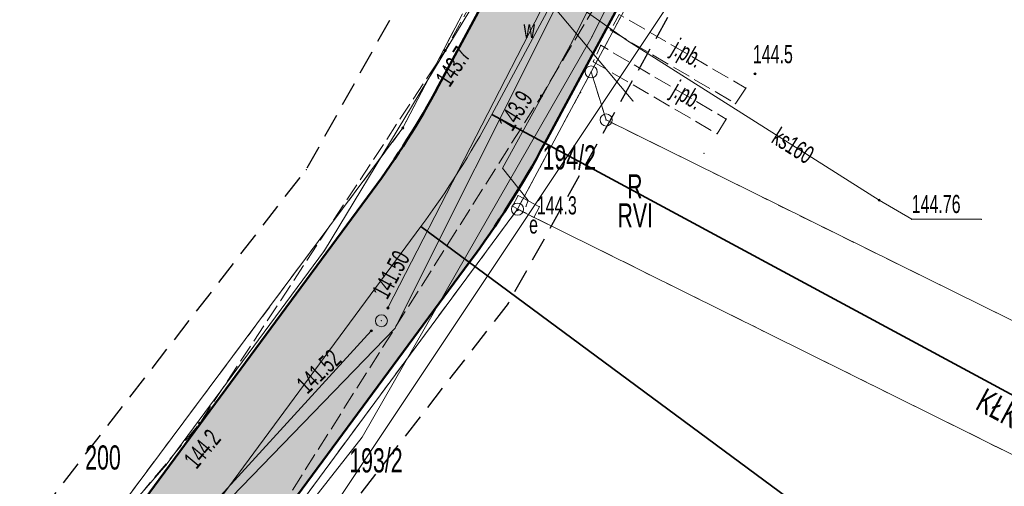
# Model space of a CAD drawing. Extents: x 6456700 to 6518119, y 5963420 to 5980059.
# Tile 151 of 256: x 6512324 to 6512365, y 5966060 to 5966080. Entities that reach past the tile are written whole.
import ezdxf
from ezdxf.enums import TextEntityAlignment as Align

# ---------------------------------------------------------------- set-up
doc = ezdxf.new("R2010")
doc.units = 0
doc.header["$MEASUREMENT"] = 0
for name, pattern in [('L_0_03', [1, 0.5, -0.5]), ('L_0_04', [1.5, 1, -0.5]), ('L_0_52', [1, 0.75, -0.25])]:
    doc.linetypes.add(name, pattern=pattern)
doc.layers.get('0').update_dxf_attribs({"color": 2, "linetype": 'CONTINUOUS', "lineweight": 5})
for name, color, linetype, lineweight in [('18mm Kreska ciągła', 7, 'CONTINUOUS', 18), ('202_punkt_graniczny', 7, 'CONTINUOUS', 18), ('203_punkt_graniczny', 7, 'CONTINUOUS', 18), ('209_oznaczenie_konturu_klasyfikacyjnego', 96, 'CONTINUOUS', 18), ('210_oznaczenie_konturu_uzytku_gruntowego', 96, 'CONTINUOUS', 18), ('211_numer_dzialki_ewidencyjnej', 7, 'CONTINUOUS', 18), ('218_kontur_uzytku_gruntowego', 96, 'L_0_03', 18), ('219_dzialka_ewidencyjna', 7, 'CONTINUOUS', 18), ('35mm Ciągła', 7, 'CONTINUOUS', 35), ('50mm Kreska ciągła', 7, 'CONTINUOUS', 50), ('9mm Kreska ciągła', 252, 'CONTINUOUS', 9), ('jezdnia', 7, 'CONTINUOUS', 18), ('jezdnia_Atr17', 7, 'CONTINUOUS', 18), ('komora_podziemna_Atr17', 7, 'CONTINUOUS', 18), ('ogrodzenie_trwale', 7, 'CONTINUOUS', 18), ('pikieta_naturalna', 7, 'CONTINUOUS', 18), ('pikieta_naturalna_Atr2', 7, 'CONTINUOUS', 18), ('przewod_elektroenergetyczny_niskiego_napiecia', 7, 'CONTINUOUS', 18), ('przewod_elektroenergetyczny_podziemny', 7, 'CONTINUOUS', 18), ('przewod_kanalizacyjny', 7, 'CONTINUOUS', 18), ('przewod_kanalizacyjny_Atr1', 7, 'CONTINUOUS', 18), ('przewod_telekomunikacyjny_podziemny', 7, 'CONTINUOUS', 18), ('przewod_wodociagowy', 7, 'CONTINUOUS', 18), ('rzedna', 7, 'CONTINUOUS', 18), ('rzedna_Atr2', 7, 'CONTINUOUS', 18), ('studnia_kanalizacyjna', 7, 'CONTINUOUS', 18), ('szafa_elektroenergetyczna_lub_kontener', 7, 'CONTINUOUS', 18), ('szafa_elektroenergetyczna_lub_kontener_Atr17', 7, 'CONTINUOUS', 18), ('Zakres', 7, 'CONTINUOUS', 18)]:
    doc.layers.add(name, color=color, linetype=linetype, lineweight=lineweight)
doc.styles.get("Standard").update_dxf_attribs({"font": 'txt', "width": 0.75})
doc.styles.add('Znaczniki', font='GOTHIC.TTF', dxfattribs={"width": 0.7})

# ---------------------------------------------------------------- blocks, each defined once
blk = doc.blocks.new('mdcp_nowa')
at = {"layer": '203_punkt_graniczny', "linetype": 'Continuous', "lineweight": 18}
blk.add_hatch(color=18, dxfattribs=at).paths.add_polyline_path([(6495071.51, 5982526.275, 1), (6495071.51, 5982526.365, 1)])
at = {"layer": 'pikieta_naturalna', "linetype": 'Continuous', "lineweight": 18}
for points in [[(6495073.26, 5982529.475, 1), (6495073.26, 5982529.565, 1)], [(6495086.1, 5982528.515, 1), (6495086.1, 5982528.605, 1)], [(6495077.25, 5982527.595, 1), (6495077.25, 5982527.685, 1)], [(6495076.26, 5982522.885, 1), (6495076.26, 5982522.975, 1)], [(6495063.09, 5982514.045, 1), (6495063.09, 5982514.135, 1)]]:
    blk.add_hatch(color=18, dxfattribs=at).paths.add_polyline_path(points)
at = {"layer": 'rzedna', "linetype": 'Continuous', "lineweight": 18}
for color, points in [(34, [(6495091.24, 5982523.285, 1), (6495091.24, 5982523.375, 1)]), (18, [(6495070.89, 5982518.825, 1), (6495070.89, 5982518.915, 1)]), (18, [(6495070.2, 5982517.875, 1), (6495070.2, 5982517.965, 1)])]:
    blk.add_hatch(color=color, dxfattribs=at).paths.add_polyline_path(points)
at = {"layer": '202_punkt_graniczny', "color": 7, "linetype": 'Continuous', "lineweight": 18}
for centre in [(6495079.31, 5982528.64), (6495079.93, 5982526.65), (6495076.26, 5982522.96)]:
    blk.add_circle(centre, 0.25, dxfattribs=at)
at = {"layer": '202_punkt_graniczny'}
for p in [(6495079.31, 5982528.64), (6495079.93, 5982526.65), (6495076.26, 5982522.96)]:
    blk.add_point(p, dxfattribs=at)
at = {"layer": '203_punkt_graniczny', "color": 7, "linetype": 'Continuous', "lineweight": 18}
blk.add_circle((6495071.51, 5982526.32), 0.045, dxfattribs=at)
at = {"layer": '203_punkt_graniczny'}
blk.add_point((6495071.51, 5982526.32), dxfattribs=at)
at = {"layer": '218_kontur_uzytku_gruntowego', "lineweight": 18, "flags": 128}
for points in [[(6495090.48, 5982549.39), (6495079.31, 5982528.64)], [(6495071.51, 5982526.32), (6495073.98, 5982531.05)], [(6495079.31, 5982528.64), (6495076.26, 5982522.96)], [(6495079.93, 5982526.65), (6495079.31, 5982528.64)], [(6495117.1, 5982508.3), (6495079.93, 5982526.65)], [(6495057.92, 5982508.1), (6495071.51, 5982526.32)], [(6495076.26, 5982522.96), (6495062.14, 5982503.85)], [(6495112.45, 5982505.02), (6495076.26, 5982522.96)]]:
    blk.add_lwpolyline(points, dxfattribs=at)
at = {"layer": '218_kontur_uzytku_gruntowego'}
for p in [(6495079.31, 5982528.64), (6495079.31, 5982528.64), (6495079.31, 5982528.64), (6495079.31, 5982528.64), (6495079.31, 5982528.64), (6495079.31, 5982528.64), (6495079.93, 5982526.65), (6495079.93, 5982526.65), (6495079.93, 5982526.65), (6495079.93, 5982526.65), (6495071.51, 5982526.32), (6495071.51, 5982526.32), (6495071.51, 5982526.32), (6495071.51, 5982526.32), (6495076.26, 5982522.96), (6495076.26, 5982522.96), (6495076.26, 5982522.96), (6495076.26, 5982522.96), (6495076.26, 5982522.96), (6495076.26, 5982522.96)]:
    blk.add_point(p, dxfattribs=at)
at = {"layer": '219_dzialka_ewidencyjna', "color": 3, "linetype": 'Continuous', "lineweight": 18, "flags": 128}
for points in [[(6495090.48, 5982549.39), (6495079.31, 5982528.64)], [(6495071.51, 5982526.32), (6495073.98, 5982531.05)], [(6495076.26, 5982522.96), (6495079.31, 5982528.64)], [(6495079.31, 5982528.64), (6495079.93, 5982526.65)], [(6495079.93, 5982526.65), (6495117.1, 5982508.3)], [(6495057.92, 5982508.1), (6495071.51, 5982526.32)], [(6495076.26, 5982522.96), (6495062.14, 5982503.85)], [(6495076.26, 5982522.96), (6495112.45, 5982505.02)]]:
    blk.add_lwpolyline(points, dxfattribs=at)
at = {"layer": '219_dzialka_ewidencyjna', "color": 3}
for p in [(6495079.31, 5982528.64), (6495079.31, 5982528.64), (6495079.31, 5982528.64), (6495079.93, 5982526.65), (6495079.93, 5982526.65), (6495071.51, 5982526.32), (6495071.51, 5982526.32), (6495076.26, 5982522.96), (6495076.26, 5982522.96), (6495076.26, 5982522.96)]:
    blk.add_point(p, dxfattribs=at)
at = {"layer": 'jezdnia', "color": 7, "linetype": 'L_0_52', "lineweight": 18, "flags": 128}
for points in [[(6495134.37, 5982583.3), (6495113.38, 5982574.25), (6495104.78, 5982567.21), (6495094.42, 5982556.42), (6495077.25, 5982527.64), (6495065.47, 5982509.01), (6495049.82, 5982491.48), (6495035, 5982466.78), (6495029.3, 5982456), (6495014.86, 5982429.39), (6495004.75, 5982409.18), (6494998.73, 5982397.06), (6494987.52, 5982373.63), (6494982.83, 5982364.72), (6494972.31, 5982345.03), (6494970.53, 5982342.23), (6494960.57, 5982327.01), (6494956.04, 5982320.35), (6494947.33, 5982304.72), (6494935.61, 5982281.93), (6494926.04, 5982257.99), (6494919.72, 5982242.45), (6494913.81, 5982225.8), (6494910.48, 5982216.25), (6494906.14, 5982216.99), (6494909.9, 5982227.31), (6494916.12, 5982243.16), (6494921.48, 5982258.77), (6494931.15, 5982282.69), (6494943.64, 5982306.31), (6494959.06, 5982330.89), (6494969.1, 5982347.08), (6494979.83, 5982365.44), (6494985.75, 5982378.98), (6494994.88, 5982398.03), (6495001.66, 5982410.76), (6495011.8, 5982430.8), (6495026, 5982457.23), (6495032.25, 5982468.97), (6495046.11, 5982493.71), (6495063.09, 5982514.09), (6495073.26, 5982529.52), (6495082.96, 5982547.05), (6495093.01, 5982560.56), (6495101.98, 5982569.59), (6495101.3, 5982571.6), (6495108.99, 5982577.59), (6495110.03, 5982578.44), (6495121.58, 5982583.64), (6495122.46, 5982584.02), (6495130.77, 5982587.79), (6495134.82, 5982589.62), (6495140.56, 5982589.08), (6495141.32, 5982585.54)], [(6495085.72, 5982527.97), (6495085.29, 5982527.33), (6495080.11, 5982530.37), (6495080.47, 5982531.02)], [(6495084.91, 5982526.69), (6495084.53, 5982526.08), (6495079.4, 5982529.06), (6495079.71, 5982529.74)]]:
    blk.add_lwpolyline(points, close=True, dxfattribs=at)
at = {"layer": 'jezdnia'}
for p in [(6495080.11, 5982530.37), (6495079.71, 5982529.74), (6495073.26, 5982529.52), (6495079.4, 5982529.06), (6495085.72, 5982527.97), (6495077.25, 5982527.64), (6495085.29, 5982527.33), (6495084.91, 5982526.69), (6495084.53, 5982526.08), (6495063.09, 5982514.09)]:
    blk.add_point(p, dxfattribs=at)
at = {"layer": 'ogrodzenie_trwale'}
for p in [(6495086.1, 5982528.56), (6495078.88, 5982527.78), (6495083.99, 5982525.27), (6495076.26, 5982522.93), (6495076.26, 5982522.93)]:
    blk.add_point(p, dxfattribs=at)
at = {"layer": 'pikieta_naturalna', "color": 7, "linetype": 'Continuous', "lineweight": 18}
for centre in [(6495073.26, 5982529.52), (6495086.1, 5982528.56), (6495077.25, 5982527.64), (6495076.26, 5982522.93), (6495063.09, 5982514.09)]:
    blk.add_circle(centre, 0.045, dxfattribs=at)
at = {"layer": 'pikieta_naturalna'}
for p in [(6495073.26, 5982529.52), (6495086.1, 5982528.56), (6495077.25, 5982527.64), (6495076.26, 5982522.93), (6495063.09, 5982514.09)]:
    blk.add_point(p, dxfattribs=at)
at = {"layer": 'przewod_elektroenergetyczny_niskiego_napiecia', "color": 1, "linetype": 'Continuous', "lineweight": 18, "flags": 128}
blk.add_lwpolyline([(6495064.39, 5982504.27), (6495087.9, 5982539.51)], dxfattribs=at)
at = {"layer": 'przewod_elektroenergetyczny_podziemny', "color": 1, "linetype": 'Continuous', "lineweight": 18, "flags": 128}
blk.add_lwpolyline([(6495076.61, 5982523.07), (6495076.7, 5982523.31), (6495075.64, 5982524.65), (6495078.52, 5982529.88), (6495082.12, 5982537.11), (6495083.68, 5982537.99), (6495085.1, 5982540.65), (6495086.83, 5982539.97)], dxfattribs=at)
at = {"layer": 'przewod_elektroenergetyczny_podziemny'}
for p in [(6495078.52, 5982529.88), (6495075.64, 5982524.65), (6495076.7, 5982523.31), (6495076.61, 5982523.07)]:
    blk.add_point(p, dxfattribs=at)
at = {"layer": 'przewod_kanalizacyjny', "color": 34, "linetype": 'Continuous', "lineweight": 18, "flags": 128}
for points in [[(6495070.89, 5982518.87), (6495077.71, 5982532.13), (6495087.17, 5982548.37)], [(6495091.24, 5982523.33), (6495080.85, 5982529.91), (6495077.71, 5982532.13)], [(6495052.25, 5982498.29), (6495061.92, 5982508.87), (6495070.2, 5982517.92)]]:
    blk.add_lwpolyline(points, dxfattribs=at)
at = {"layer": 'przewod_kanalizacyjny'}
for p in [(6495080.85, 5982529.91), (6495091.24, 5982523.33), (6495070.89, 5982518.87), (6495070.2, 5982517.92)]:
    blk.add_point(p, dxfattribs=at)
at = {"layer": 'przewod_telekomunikacyjny_podziemny', "color": 30, "linetype": 'Continuous', "lineweight": 18, "flags": 128}
for points in [[(6495153.57, 5982590.59), (6495149.14, 5982590.45), (6495146.08, 5982590.25), (6495137.25, 5982588.52), (6495132.01, 5982586.2), (6495123.45, 5982582.26), (6495120.04, 5982580.6), (6495115.99, 5982577.9), (6495111.25, 5982574.85), (6495109.73, 5982573.75), (6495105.03, 5982569.65), (6495099.27, 5982564.71), (6495094.68, 5982561.57), (6495093.47, 5982560.69), (6495089.6, 5982556.27), (6495092.03, 5982554.5), (6495087.91, 5982546.77), (6495085.02, 5982541.49), (6495079.35, 5982530.1)], [(6494901.62, 5982190.73), (6494906.93, 5982205.38), (6494911.62, 5982220.93), (6494915.73, 5982231.59), (6494911.08, 5982233.33), (6494928.49, 5982275.35), (6494946.57, 5982313.81), (6494960.48, 5982334.35), (6494965.17, 5982341.38), (6494972.14, 5982353.83), (6494985.3, 5982378.53), (6494993.02, 5982395.45), (6495008.18, 5982425.35), (6495017.88, 5982443.43), (6495022.56, 5982450.66), (6495031.38, 5982466.91), (6495039.03, 5982482.79), (6495040.55, 5982485.59), (6495048.7, 5982498.93), (6495056.63, 5982506.55), (6495061.71, 5982512.37), (6495068.26, 5982521.25), (6495074.92, 5982532.24)], [(6495079.35, 5982530.1), (6495069.82, 5982513.52), (6495056.99, 5982497.18), (6495053.61, 5982496.6), (6495048.81, 5982491.02), (6495045.68, 5982486.07), (6495035.4, 5982467.7), (6495024.87, 5982448.34), (6495020.12, 5982439.66), (6495011.73, 5982422.62), (6495000.86, 5982401), (6494989.14, 5982376.4), (6494979.09, 5982355.95), (6494962.09, 5982330.47)]]:
    blk.add_lwpolyline(points, dxfattribs=at)
at = {"layer": 'przewod_telekomunikacyjny_podziemny'}
for p in [(6495079.35, 5982530.1), (6495079.35, 5982530.1), (6495068.26, 5982521.25), (6495069.82, 5982513.52), (6495061.71, 5982512.37)]:
    blk.add_point(p, dxfattribs=at)
at = {"layer": 'przewod_wodociagowy', "color": 5, "linetype": 'Continuous', "lineweight": 18, "flags": 128}
for points in [[(6495020.19, 5982442.47), (6495036.31, 5982469.42), (6495048.81, 5982492.2), (6495052.33, 5982497.45), (6495061.45, 5982507.99), (6495071.18, 5982518.02), (6495077.82, 5982531.27), (6495096.46, 5982561.11), (6495111.97, 5982575.51), (6495112.4, 5982574.08), (6495113.01, 5982573.49)], [(6495081.04, 5982527.44), (6495077.82, 5982531.27)]]:
    blk.add_lwpolyline(points, dxfattribs=at)
at = {"layer": 'przewod_wodociagowy'}
for p in [(6495081.04, 5982527.44), (6495071.18, 5982518.02)]:
    blk.add_point(p, dxfattribs=at)
at = {"layer": 'rzedna', "color": 34, "linetype": 'Continuous', "lineweight": 18}
blk.add_circle((6495091.24, 5982523.33), 0.045, dxfattribs=at)
at = {"layer": 'rzedna', "color": 7, "linetype": 'Continuous', "lineweight": 18}
for centre in [(6495070.89, 5982518.87), (6495070.2, 5982517.92)]:
    blk.add_circle(centre, 0.045, dxfattribs=at)
at = {"layer": 'rzedna'}
for p in [(6495091.24, 5982523.33), (6495070.89, 5982518.87), (6495070.2, 5982517.92)]:
    blk.add_point(p, dxfattribs=at)
at = {"layer": 'rzedna_Atr2', "color": 7, "linetype": 'Continuous', "lineweight": 18, "flags": 128}
blk.add_lwpolyline([(6495091.24, 5982523.33), (6495092.59, 5982522.54), (6495095.476, 5982522.54)], dxfattribs=at)
at = {"layer": 'rzedna_Atr2'}
for p in [(6495091.24, 5982523.33), (6495092.59, 5982522.54), (6495095.476, 5982522.54)]:
    blk.add_point(p, dxfattribs=at)
at = {"layer": 'studnia_kanalizacyjna', "color": 34, "linetype": 'Continuous', "lineweight": 13}
blk.add_circle((6495070.62, 5982518.34), 0.25, dxfattribs=at)
at = {"layer": 'studnia_kanalizacyjna'}
blk.add_point((6495070.62, 5982518.34), dxfattribs=at)
at = {"layer": 'szafa_elektroenergetyczna_lub_kontener', "color": 1, "linetype": 'Continuous', "lineweight": 13, "flags": 128}
for points in [[(6495076.051, 5982523.079), (6495076.282, 5982523.523)], [(6495076.282, 5982523.523), (6495077.169, 5982523.061)], [(6495076.051, 5982523.079), (6495076.938, 5982522.617)], [(6495076.938, 5982522.617), (6495077.169, 5982523.061)]]:
    blk.add_lwpolyline(points, dxfattribs=at)
at = {"layer": 'szafa_elektroenergetyczna_lub_kontener'}
for p in [(6495076.282, 5982523.523), (6495076.282, 5982523.523), (6495076.051, 5982523.079), (6495076.051, 5982523.079), (6495077.169, 5982523.061), (6495077.169, 5982523.061), (6495076.938, 5982522.617), (6495076.938, 5982522.617)]:
    blk.add_point(p, dxfattribs=at)
at = {"layer": 'Zakres', "linetype": 'L_0_04', "lineweight": 25, "flags": 128}
blk.add_lwpolyline([(6495113.77, 5985050.22), (6495121.12, 5984877.07), (6495125.76, 5984757.87), (6495129.89, 5984649.81), (6495141.08, 5984611.3), (6495145.77, 5984544.53), (6495147.36, 5984487.27), (6495157.22, 5984392.07), (6495162.95, 5984387.45), (6495180.24, 5984384.16), (6495229.5, 5984386.61), (6495251.65, 5984373.41), (6495258.77, 5984357.12), (6495255.44, 5984330.44), (6495250.77, 5984304.39), (6495252.21, 5984282.78), (6495255.46, 5984256.45), (6495254.94, 5984238.25), (6495266.4, 5984211), (6495277.24, 5984182.33), (6495294.2, 5984133.19), (6495300.94, 5984095.37), (6495313.24, 5984037.69), (6495317.44, 5983978.18), (6495300.35, 5983922.18), (6495282.35, 5983883.38), (6495266.21, 5983862.23), (6495242.03, 5983839.67), (6495211.11, 5983816.86), (6495158.26, 5983772.66), (6495130.6, 5983651.16), (6495116.31, 5983543.43), (6495129.51, 5983346.73), (6495134.58, 5983264.71), (6495139.64, 5983186.97), (6495193.25, 5983077.94), (6495199.2, 5983041.97), (6495206.23, 5983026), (6495208.96, 5983004.88), (6495202.27, 5982979.48), (6495202.42, 5982950.13), (6495209.35, 5982897.38), (6495215.97, 5982850.34), (6495228.6, 5982809.97), (6495226.85, 5982778.82), (6495225.04, 5982750.56), (6495220.26, 5982723.37), (6495226.54, 5982679.97), (6495206.06, 5982669.48), (6495192.68, 5982657.71), (6495184.57, 5982648.65), (6495174.78, 5982624.58), (6495164.23, 5982604.61), (6495150.7, 5982588.3), (6495137.69, 5982582.43), (6495118.26, 5982573.75), (6495100.35, 5982558.42), (6495090.36, 5982544.99), (6495075.87, 5982519.06), (6495060.83, 5982499.68), (6495049.41, 5982485.49), (6495035.07, 5982459.7), (6495006.7, 5982406.64), (6494980.89, 5982351.84), (6494944.35, 5982293.29), (6494925.72, 5982250.11), (6494905.2, 5982190.37), (6494898.43, 5982153.5), (6494879.51, 5982063.89), (6494864.14, 5981992.66), (6494816.93, 5981768.61), (6494777.79, 5981577.7), (6494739.84, 5981394.72), (6494718.65, 5981297.89), (6494716.45, 5981237.31), (6494738.62, 5981208.21), (6494776.48, 5981173.06), (6494817.16, 5981137.44), (6494847.63, 5981109.8), (6494877.39, 5981077.08), (6494912.75, 5981030.55), (6494916.06, 5981014.71), (6494903.86, 5980957.01), (6494916.13, 5980953.51), (6494892.32, 5980927.59), (6494850.7, 5980858.8), (6494806.81, 5980779.89), (6494785.1, 5980753.49), (6494715.22, 5980723.29), (6494679.96, 5980686.78), (6494651.35, 5980651.29), (6494549.14, 5980683.24), (6494511.84, 5980659.66), (6494443.61, 5980630.33), (6494428.78, 5980598.6), (6494431.58, 5980579.46), (6494420.56, 5980549.76), (6494416.45, 5980528.2), (6494403.86, 5980507.16), (6494388.89, 5980482.96), (6494365.32, 5980407.99), (6494335.67, 5980315.15), (6494332.29, 5980297.41), (6494335.1, 5980278.18), (6494347.25, 5980254.84), (6494336.79, 5980250.09), (6494300.04, 5980271.34), (6494320.8, 5980301.43), (6494336.81, 5980349.17), (6494344.85, 5980380.92), (6494360.85, 5980437.13), (6494374.18, 5980476.38), (6494386.14, 5980498.84), (6494403.02, 5980528.52), (6494411.33, 5980563.19), (6494420.84, 5980586.25), (6494420.25, 5980601.11), (6494434.95, 5980635.94), (6494446.75, 5980644.99), (6494465.77, 5980647.27), (6494513.02, 5980669.46), (6494507.85, 5980679.68), (6494547.89, 5980705.83), (6494570.06, 5980691.34), (6494636.17, 5980669.05), (6494706.14, 5980756.86), (6494742.78, 5980772.58), (6494798.53, 5980814.27), (6494826.12, 5980867.97), (6494849.57, 5980908.6), (6494845.35, 5980942.01), (6494853.94, 5980970.83), (6494891.08, 5980960.54), (6494890.11, 5980965.73), (6494903.94, 5981025.69), (6494869.98, 5981070.3), (6494770.97, 5981160.58), (6494728.18, 5981200.64), (6494706.13, 5981229.56), (6494707.94, 5981299.75), (6494728.84, 5981398.1), (6494767.06, 5981580.19), (6494806.17, 5981770.55), (6494854.36, 5981994.76), (6494869.73, 5982065.97), (6494888.61, 5982155.44), (6494891.67, 5982173.95), (6494895.82, 5982197.45), (6494916.38, 5982253.72), (6494935.47, 5982297.95), (6494954.97, 5982331.67), (6494972.09, 5982356.64), (6494997.76, 5982411.14), (6495026.29, 5982464.48), (6495041.09, 5982491.09), (6495052.99, 5982505.88), (6495067.51, 5982524.6), (6495081.94, 5982550.43), (6495092.99, 5982565.28), (6495112.86, 5982582.29), (6495133.59, 5982591.55), (6495144.48, 5982596.46), (6495155.87, 5982610.19), (6495165.7, 5982628.8), (6495175.96, 5982654.03), (6495185.62, 5982664.83), (6495200.4, 5982677.82), (6495212.49, 5982688.04), (6495209.64, 5982723.43), (6495215.22, 5982750.57), (6495216.87, 5982779.54), (6495218.31, 5982809.31), (6495206.86, 5982847.92), (6495199.44, 5982894.74), (6495192.11, 5982948.71), (6495190.16, 5982979.24), (6495183.47, 5983075.16), (6495129.79, 5983184.34), (6495124.6, 5983264.07), (6495119.53, 5983346.09), (6495106.27, 5983543.75), (6495120.74, 5983652.9), (6495148.75, 5983779.42), (6495204.15, 5983826.04), (6495273.41, 5983889.36), (6495288.53, 5983927.42), (6495300.83, 5983964.69), (6495303.91, 5983980.14), (6495301.32, 5984039.55), (6495291.1, 5984093.63), (6495284.5, 5984130.67), (6495267.84, 5984178.93), (6495257.12, 5984207.3), (6495244.96, 5984236.19), (6495244.79, 5984255.42), (6495242.25, 5984281.97), (6495240.71, 5984304.95), (6495245.55, 5984331.94), (6495248.51, 5984355.64), (6495243.77, 5984366.47), (6495226.98, 5984376.47), (6495179.54, 5984374.12), (6495158.61, 5984378.09), (6495147.7, 5984386.91), (6495137.38, 5984486.61), (6495135.78, 5984544.04), (6495131.18, 5984609.54), (6495119.95, 5984648.2), (6495115.76, 5984757.49), (6495111.12, 5984876.67), (6495103.73, 5985050.93), (6495109.36, 5985081.73), (6495120.41, 5985085.88)], close=True, dxfattribs=at)
at = {"layer": 'Zakres'}
for p in [(6495067.51, 5982524.6), (6495075.87, 5982519.06)]:
    blk.add_point(p, dxfattribs=at)
at = {"layer": '209_oznaczenie_konturu_klasyfikacyjnego', "lineweight": 20, "width": 0.66}
blk.add_text('RVI', height=1, dxfattribs=at).set_placement((6495080.4, 5982523.2), align=Align.TOP_LEFT)
at = {"layer": '210_oznaczenie_konturu_uzytku_gruntowego', "lineweight": 20, "width": 0.66}
blk.add_text('R', height=1, dxfattribs=at).set_placement((6495080.8, 5982524.4), align=Align.TOP_LEFT)
at = {"layer": '211_numer_dzialki_ewidencyjnej', "color": 7, "lineweight": 20, "width": 0.66}
for s, p in [('194/2', (6495077.3, 5982525.6)), ('200', (6495058.35, 5982513.18)), ('193/2', (6495069.29, 5982513.06))]:
    blk.add_text(s, height=1, dxfattribs=at).set_placement(p, align=Align.TOP_LEFT)
at = {"layer": 'jezdnia_Atr17', "color": 7, "lineweight": 15, "width": 0.66}
for rotation, p in [(329.8, (6495082.957, 5982530.058)), (329.6, (6495082.949, 5982528.327))]:
    blk.add_text('j.pb.', height=0.75, rotation=rotation, dxfattribs=at).set_placement(p, align=Align.TOP_LEFT)
at = {"layer": 'komora_podziemna_Atr17', "color": 7, "lineweight": 15, "width": 0.66}
blk.add_text('w', height=0.75, dxfattribs=at).set_placement((6495076.509, 5982530.79), align=Align.TOP_LEFT)
at = {"layer": 'pikieta_naturalna_Atr2', "color": 7, "lineweight": 15, "width": 0.66}
for s, rotation, p in [('143.7', 56.6, (6495072.82, 5982528.38)), ('143.9', 57.7, (6495075.41, 5982526.54)), ('144.2', 50.2, (6495062.38, 5982512.64))]:
    blk.add_text(s, height=0.75, rotation=rotation, dxfattribs=at).set_placement(p, align=Align.TOP_LEFT)
for s, p in [('144.5', (6495086.01, 5982529.75)), ('144.3', (6495077.06, 5982523.49))]:
    blk.add_text(s, height=0.75, dxfattribs=at).set_placement(p, align=Align.TOP_LEFT)
at = {"layer": 'przewod_kanalizacyjny_Atr1', "color": 34, "lineweight": 15, "width": 0.66}
blk.add_text('ks160', height=0.75, rotation=327.7, dxfattribs=at).set_placement((6495087.131, 5982526.377), align=Align.TOP_LEFT)
at = {"layer": 'rzedna_Atr2', "color": 34, "lineweight": 15, "width": 0.66}
blk.add_text('144.76', height=0.75, dxfattribs=at).set_placement((6495092.59, 5982523.548), align=Align.TOP_LEFT)
at = {"layer": 'rzedna_Atr2', "color": 7, "lineweight": 15, "width": 0.66}
for s, rotation, p in [('141.50', 61.5, (6495070.201, 5982519.538)), ('141.52', 43.7, (6495067.032, 5982515.812))]:
    blk.add_text(s, height=0.75, rotation=rotation, dxfattribs=at).set_placement(p, align=Align.TOP_LEFT)
at = {"layer": 'szafa_elektroenergetyczna_lub_kontener_Atr17', "color": 1, "lineweight": 15, "width": 0.66}
blk.add_text('e', height=0.75, dxfattribs=at).set_placement((6495076.74, 5982522.7), align=Align.TOP_LEFT)

msp = doc.modelspace()

# ---------------------------------------------------------------- block references
at = {"linetype": 'ByBlock'}
msp.add_blockref('mdcp_nowa', (17268.786, -16450.998), dxfattribs=at)

# ---------------------------------------------------------------- next in the draw order: hatches: boundary and pattern name
at = {"layer": '9mm Kreska ciągła'}
h = msp.add_hatch(dxfattribs=at)
h.set_pattern_fill('SAND_AND_LIME', color=4, scale=0.1)
h.set_pattern_definition([(37.5, (6512163.41104, 5965706.02106), (-0.006803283, 0.208096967), [0, -0.16416, 0, -0.1836, 0, -0.1755]), (7.5, (6512163.41104, 5965706.02106), (0.19113588, 0.30479178), [0, -0.08856, 0, -0.14796, 0, -0.0567]), (-32.5, (6512163.2782, 5965706.02106), (0.33632732, 0.00061118), [0, -0.054, 0, -0.1944, 0, -0.2538]), (-42.5, (6512163.2782, 5965706.02106), (0.32466167, 0.09478896), [0, -0.027, 0, -0.12744, 0, -0.1458])])
edge = h.paths.add_edge_path()
edge.add_line((6512494.454, 5966351.121), (6512492.815, 5966327.914))
edge.add_arc((6512641.445, 5966317.419), 149, 175.96099, 178.25385)
edge.add_line((6512492.514, 5966321.96), (6512491.933, 5966302.891))
edge.add_arc((6512440.957, 5966304.445), 51, 348.133, 358.2538, ccw=False)
edge.add_line((6512490.867, 5966293.957), (6512486.741, 5966274.321))
edge.add_arc((6512500.441, 5966271.442), 14, 168.133, 189.6608)
edge.add_line((6512486.64, 5966269.093), (6512490.395, 5966247.035))
edge.add_line((6512490.395, 5966247.035), (6512490.607, 5966245.791))
edge.add_arc((6512474.833, 5966243.106), 16, 357.4133, 369.6608, ccw=False)
edge.add_line((6512490.817, 5966242.384), (6512490.724, 5966240.322))
edge.add_arc((6512474.74, 5966241.044), 16, 304.6947, 357.4133, ccw=False)
edge.add_line((6512483.848, 5966227.889), (6512479.157, 5966224.642))
edge.add_arc((6512563.968, 5966102.134), 149, 124.69475, 128.17467)
edge.add_line((6512471.877, 5966219.268), (6512459.798, 5966209.771))
edge.add_arc((6512468.451, 5966198.766), 14, 128.1747, 146.5283)
edge.add_line((6512456.773, 5966206.487), (6512454.137, 5966202.499))
edge.add_arc((6512536.718, 5966147.898), 99, 146.52826, 150.19331)
edge.add_line((6512450.815, 5966197.109), (6512447.264, 5966190.909))
edge.add_arc((6512533.167, 5966141.699), 99, 150.19331, 155.56334)
edge.add_line((6512443.035, 5966182.654), (6512432.867, 5966160.275))
edge.add_arc((6512409.196, 5966171.031), 26, 321.1758, 335.5633, ccw=False)
edge.add_line((6512429.452, 5966154.731), (6512421.621, 5966145))
edge.add_arc((6512409.156, 5966155.031), 16, 309.5931, 321.1758, ccw=False)
edge.add_line((6512419.353, 5966142.701), (6512410.592, 5966135.455))
edge.add_arc((6512400.395, 5966147.785), 16, 291.7201, 309.5931, ccw=False)
edge.add_line((6512406.316, 5966132.921), (6512399.28, 5966130.118))
edge.add_arc((6512417.414, 5966084.597), 49, 111.7201, 118.6787)
edge.add_line((6512393.899, 5966127.586), (6512378.766, 5966119.308))
edge.add_arc((6512390.283, 5966098.252), 24, 118.6787, 130.9764)
edge.add_line((6512374.545, 5966116.372), (6512369.458, 5966111.954))
edge.add_arc((6512385.196, 5966093.834), 24, 130.9764, 144.2474)
edge.add_line((6512365.719, 5966107.857), (6512360.498, 5966100.604))
edge.add_arc((6512392.148, 5966077.817), 39, 144.2474, 151.7186)
edge.add_line((6512357.804, 5966096.296), (6512346.179, 5966074.69))
edge.add_arc((6512310.073, 5966094.116), 41, 323.54, 331.7186, ccw=False)
edge.add_line((6512343.048, 5966069.751), (6512332.977, 5966056.12))
edge.add_arc((6512291.959, 5966086.427), 51, 314.8687, 323.54, ccw=False)
edge.add_line((6512327.939, 5966050.283), (6512325.436, 5966047.791))
edge.add_arc((6512381.169, 5965991.802), 79, 134.86874, 142.03498)
edge.add_line((6512318.887, 5966040.401), (6512317.812, 5966039.024))
edge.add_arc((6512348.559, 5966015.032), 39, 142.035, 151.9019)
edge.add_line((6512314.155, 5966033.4), (6512307.014, 5966020.024))
edge.add_arc((6512085.596, 5966138.241), 251, 330.1315, 331.90193, ccw=False)
edge.add_line((6512303.256, 5966013.24), (6512293.172, 5965995.681))
edge.add_arc((6512509.097, 5965871.676), 249, 150.1315, 153.31422)
edge.add_line((6512286.62, 5965983.501), (6512270.802, 5965952.031))
edge.add_arc((6512493.279, 5965840.205), 249, 153.31422, 155.41165)
edge.add_line((6512266.858, 5965943.813), (6512249.846, 5965906.636))
edge.add_arc((6512203.471, 5965927.857), 51, 325.4005, 335.4117, ccw=False)
edge.add_line((6512245.451, 5965898.897), (6512232.463, 5965880.07))
edge.add_arc((6512313.954, 5965823.854), 99, 145.40047, 150.15364)
edge.add_line((6512228.085, 5965873.124), (6512213.877, 5965848.362))
edge.add_arc((6512299.746, 5965799.092), 99, 150.15364, 156.12969)
edge.add_line((6512209.214, 5965839.154), (6512198.858, 5965815.752))
edge.add_arc((6512518.006, 5965674.523), 349, 156.12969, 156.8073)
edge.add_line((6512197.211, 5965811.968), (6512194.929, 5965806.643))
edge.add_arc((6512331.888, 5965747.963), 149, 156.8073, 160.58951)
edge.add_line((6512191.357, 5965797.481), (6512178.615, 5965761.319))
edge.add_arc((6511941.881, 5965844.735), 251, 339.22463, 340.58951, ccw=False)
edge.add_line((6512176.561, 5965755.704), (6512169.456, 5965736.976))
edge.add_arc((6512195.168, 5965727.222), 27.5, 159.2246, 216.7393)
edge.add_line((6512173.13, 5965710.772), (6512174.444, 5965709.012))
edge.add_line((6512174.444, 5965709.012), (6512170.437, 5965706.021))
edge.add_line((6512170.437, 5965706.021), (6512164.212, 5965719.71))
edge.add_arc((6512161.212, 5965719.741), 3, 359.4073, 370.8714)
edge.add_arc((6512205.039, 5965728.159), 41.628, 165.2606, 190.8714, ccw=False)
edge.add_line((6512164.781, 5965738.75), (6512171.886, 5965757.477))
edge.add_arc((6511941.881, 5965844.735), 246, 339.22463, 340.58951)
edge.add_line((6512173.899, 5965762.981), (6512186.641, 5965799.143))
edge.add_arc((6512331.888, 5965747.963), 154, 156.8073, 160.58951, ccw=False)
edge.add_line((6512190.333, 5965808.612), (6512192.615, 5965813.937))
edge.add_arc((6512518.006, 5965674.523), 354, 156.12969, 156.8073, ccw=False)
edge.add_line((6512194.286, 5965817.775), (6512204.642, 5965841.178))
edge.add_arc((6512299.746, 5965799.092), 104, 150.15364, 156.12969, ccw=False)
edge.add_line((6512209.541, 5965850.851), (6512223.749, 5965875.613))
edge.add_arc((6512313.954, 5965823.854), 104, 145.40047, 150.15364, ccw=False)
edge.add_line((6512228.348, 5965882.91), (6512241.335, 5965901.737))
edge.add_arc((6512203.471, 5965927.857), 46, 325.4005, 335.4117)
edge.add_line((6512245.3, 5965908.717), (6512262.312, 5965945.894))
edge.add_arc((6512493.279, 5965840.205), 254, 153.31422, 155.41165, ccw=False)
edge.add_line((6512266.334, 5965954.276), (6512282.153, 5965985.747))
edge.add_arc((6512509.097, 5965871.676), 254, 150.1315, 153.31422, ccw=False)
edge.add_line((6512288.836, 5965998.171), (6512298.92, 5966015.73))
edge.add_arc((6512085.596, 5966138.241), 246, 330.1315, 331.90193)
edge.add_line((6512302.603, 5966022.379), (6512309.745, 5966035.755))
edge.add_arc((6512348.559, 5966015.032), 44, 142.035, 151.9019, ccw=False)
edge.add_line((6512313.87, 5966042.1), (6512314.945, 5966043.477))
edge.add_arc((6512381.169, 5965991.802), 84, 134.86874, 142.03498, ccw=False)
edge.add_line((6512321.909, 5966051.335), (6512324.411, 5966053.826))
edge.add_arc((6512291.959, 5966086.427), 46, 314.8687, 323.54)
edge.add_line((6512328.955, 5966059.091), (6512339.027, 5966072.722))
edge.add_arc((6512310.073, 5966094.116), 36, 323.54, 331.7186)
edge.add_line((6512341.776, 5966077.059), (6512353.4, 5966098.665))
edge.add_arc((6512392.148, 5966077.817), 44, 144.2474, 151.7186, ccw=False)
edge.add_line((6512356.44, 5966103.526), (6512361.662, 5966110.778))
edge.add_arc((6512385.196, 5966093.834), 29, 130.9764, 144.2474, ccw=False)
edge.add_line((6512366.18, 5966115.728), (6512371.267, 5966120.147))
edge.add_arc((6512390.283, 5966098.252), 29, 118.6787, 130.9764, ccw=False)
edge.add_line((6512376.366, 5966123.695), (6512391.499, 5966131.972))
edge.add_arc((6512417.414, 5966084.597), 54, 111.7201, 118.6787, ccw=False)
edge.add_line((6512397.43, 5966134.763), (6512404.466, 5966137.566))
edge.add_arc((6512400.395, 5966147.785), 11, 291.7201, 309.5931)
edge.add_line((6512407.405, 5966139.308), (6512409.544, 5966141.077))
edge.add_line((6512409.544, 5966141.077), (6512412.36, 5966140.811))
edge.add_line((6512412.36, 5966140.811), (6512417.441, 5966145.013))
edge.add_arc((6512409.156, 5966155.031), 13, 309.5931, 321.1758)
edge.add_line((6512419.284, 5966146.881), (6512427.115, 5966156.612))
edge.add_arc((6512409.196, 5966171.031), 23, 321.1758, 335.5633)
edge.add_line((6512430.135, 5966161.516), (6512434.645, 5966171.44))
edge.add_line((6512434.645, 5966171.44), (6512440.928, 5966185.268))
edge.add_line((6512440.928, 5966185.268), (6512439.963, 5966187.841))
edge.add_arc((6512668.213, 5966069.673), 257.025, 151.22581, 152.62894, ccw=False)
edge.add_line((6512442.925, 5966193.394), (6512446.477, 5966199.594))
edge.add_arc((6512536.718, 5966147.898), 104, 146.52826, 150.19331, ccw=False)
edge.add_line((6512449.966, 5966205.257), (6512452.602, 5966209.244))
edge.add_arc((6512468.451, 5966198.766), 19, 128.1747, 146.5283, ccw=False)
edge.add_line((6512456.708, 5966213.702), (6512468.787, 5966223.198))
edge.add_arc((6512563.968, 5966102.134), 154, 124.69475, 128.17467, ccw=False)
edge.add_line((6512476.311, 5966228.753), (6512481.002, 5966232))
edge.add_arc((6512474.74, 5966241.044), 11, 304.6947, 357.4133)
edge.add_line((6512485.729, 5966240.548), (6512485.822, 5966242.609))
edge.add_arc((6512474.833, 5966243.106), 11, 357.4133, 369.6608)
edge.add_line((6512485.677, 5966244.952), (6512485.4, 5966246.584))
edge.add_line((6512485.4, 5966246.584), (6512485.465, 5966247.035))
edge.add_line((6512485.465, 5966247.035), (6512481.305, 5966271.715))
edge.add_line((6512481.305, 5966271.715), (6512486.925, 5966298.805))
edge.add_line((6512486.925, 5966298.805), (6512487.695, 5966325.335))
edge.add_line((6512487.695, 5966325.335), (6512488.895, 5966340.485))
edge.add_line((6512488.895, 5966340.485), (6512488.714, 5966340.814))
edge.add_line((6512488.714, 5966340.814), (6512489.699, 5966354.77))
edge.add_line((6512489.699, 5966354.77), (6512494.454, 5966351.121))

# ---------------------------------------------------------------- next in the draw order: linework, layer by layer
at = {"layer": '18mm Kreska ciągła', "color": 4, "ltscale": 0.1}
msp.add_lwpolyline([(6512405.391, 5966135.243), (6512398.355, 5966132.441, 0.030372), (6512392.699, 5966129.779), (6512377.566, 5966121.502, 0.053711), (6512372.906, 5966118.259), (6512367.819, 5966113.841, 0.05797), (6512363.69, 5966109.318), (6512358.469, 5966102.065, 0.032611), (6512355.602, 5966097.48), (6512343.978, 5966075.874, -0.035701), (6512341.038, 5966071.237), (6512330.966, 5966057.606, -0.037854), (6512326.175, 5966052.054), (6512323.672, 5966049.563, 0.031279), (6512316.916, 5966041.939), (6512315.841, 5966040.562, 0.043079), (6512311.95, 5966034.577), (6512304.809, 5966021.202, -0.007725), (6512301.088, 5966014.485), (6512291.004, 5965996.926, 0.013888), (6512284.386, 5965984.624), (6512268.568, 5965953.153, 0.009152), (6512264.585, 5965944.854)], format="xyb", dxfattribs=at)
at = {"layer": '35mm Ciągła'}
for p, q in [((6512343.978, 5966075.874), (6512370.396, 5966061.66)), ((6512341.038, 5966071.237), (6512365.179, 5966053.427))]:
    msp.add_line(p, q, dxfattribs=at)
at = {"layer": '50mm Kreska ciągła', "color": 5, "ltscale": 0.1}
for points in [[(6512262.312, 5965945.894, -0.009152), (6512266.334, 5965954.276), (6512282.153, 5965985.747, -0.013888), (6512288.836, 5965998.171), (6512298.92, 5966015.73, 0.007725), (6512302.603, 5966022.379), (6512309.745, 5966035.755, -0.043079), (6512313.87, 5966042.1), (6512314.945, 5966043.477, -0.031279), (6512321.909, 5966051.335), (6512324.411, 5966053.826, 0.037854), (6512328.955, 5966059.091), (6512339.027, 5966072.722, 0.035701), (6512341.776, 5966077.059), (6512353.4, 5966098.665, -0.032611), (6512356.44, 5966103.526), (6512361.662, 5966110.778, -0.05797), (6512366.18, 5966115.728), (6512371.267, 5966120.147, -0.053711), (6512376.366, 5966123.695), (6512391.499, 5966131.972, -0.030372), (6512397.43, 5966134.763), (6512404.466, 5966137.566, 0.078144)], [(6512406.316, 5966132.921), (6512399.28, 5966130.118, 0.030372), (6512393.899, 5966127.586), (6512378.766, 5966119.308, 0.053711), (6512374.545, 5966116.372), (6512369.458, 5966111.954, 0.05797), (6512365.719, 5966107.857), (6512360.498, 5966100.604, 0.032611), (6512357.804, 5966096.296), (6512346.179, 5966074.69, -0.035701), (6512343.048, 5966069.751), (6512332.977, 5966056.12, -0.037854), (6512327.939, 5966050.283), (6512325.436, 5966047.791, 0.031279), (6512318.887, 5966040.401), (6512317.812, 5966039.024, 0.043079), (6512314.155, 5966033.4), (6512307.014, 5966020.024, -0.007725), (6512303.256, 5966013.24), (6512293.172, 5965995.681, 0.013888), (6512286.62, 5965983.501), (6512270.802, 5965952.031, 0.009152), (6512266.858, 5965943.813)]]:
    msp.add_lwpolyline(points, format="xyb", dxfattribs=at)

# ---------------------------------------------------------------- next in the draw order: texts
at = {"layer": '18mm Kreska ciągła', "insert": (6512370.396, 5966061.66), "char_height": 1, "attachment_point": 6, "rotation": 331.7186, "style": 'Znaczniki'}
msp.add_mtext('+ 415,82 m\\PKŁK R= 38,50m', dxfattribs=at)

doc.saveas('drawing.dxf')
